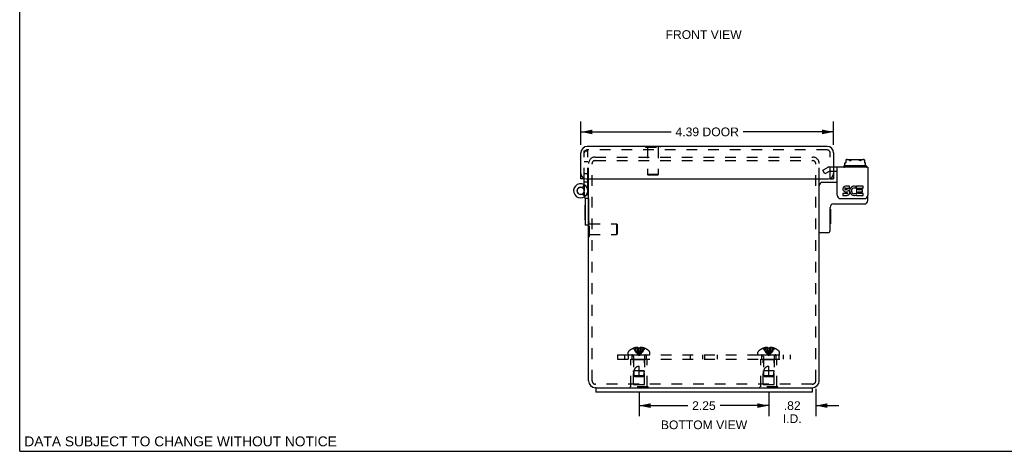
# Model space of a CAD drawing. Header units: inches. Extents: x 0 to 34.2, y 0 to 22.1.
# Tile 1 of 5: x 0 to 17.1, y 0 to 7.5. Entities that reach past the tile are written whole.
import ezdxf

# ---------------------------------------------------------------- set-up
doc = ezdxf.new("R2010")
doc.units = ezdxf.units.IN
doc.header["$LTSCALE"] = 1.878645
doc.header["$MEASUREMENT"] = 0
doc.linetypes.add('HIDDEN', pattern=[0.2, 0.1, -0.1])
doc.layers.get('0').update_dxf_attribs({"linetype": 'CONTINUOUS'})
for name, color, linetype in [('DEFAULT_2', 8, 'HIDDEN'), ('DIMENSIONS', 7, 'CONTINUOUS'), ('DOOR_ASSEMBLY', 7, 'CONTINUOUS'), ('SUBPANEL', 7, 'CONTINUOUS')]:
    doc.layers.add(name, color=color, linetype=linetype)
doc.styles.get("Standard").update_dxf_attribs({"font": 'arial.ttf'})
doc.dimstyles.new('DIMSTYLE_1', dxfattribs={"dimtxt": 0.150693, "dimasz": 0.200925, "dimexe": 0.09, "dimexo": 0.07, "dimgap": 0.0375, "dimtad": 0, "dimtih": 1, "dimtoh": 1, "dimzin": 4, "dimdsep": 46, "dimtxsty": 'Standard', "dimblk": '_FILLED', "dimblk1": '_FILLED', "dimblk2": '_FILLED', "dimcen": 0.09, "dimazin": 1, "dimtfac": 1, "dimtdec": 3, "dimtofl": 0, "dimtmove": 0, "dimatfit": 3, "dimldrblk": '_FILLED', "dimfxl": 0, "dimtolj": 1, "dimtzin": 4, "dimarcsym": 0})

# ---------------------------------------------------------------- blocks, each defined once
blk = doc.blocks.new('_FILLED')
at = {"color": 0, "linetype": 'ByBlock'}
blk.add_solid([(0, 0), (-1, 0.2), (-1, -0.2)], dxfattribs=at)
blk = doc.blocks.new('*D2')
at = {"layer": 'DIMENSIONS', "color": 2, "linetype": 'Continuous'}
for p, q in [((9.733, 5.317), (9.733, 5.723)), ((14.118, 5.317), (14.118, 5.723)), ((9.733, 5.542), (11.3, 5.542)), ((14.118, 5.542), (12.55, 5.542))]:
    blk.add_line(p, q, dxfattribs=at)
at = {"layer": 'DIMENSIONS', "color": 2, "linetype": 'Continuous', "xscale": 0.2009246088, "yscale": 0.2009246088, "zscale": 0.2009246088, "rotation": 180}
blk.add_blockref('_FILLED', (9.733, 5.542), dxfattribs=at)
at = {"layer": 'DIMENSIONS', "color": 2, "linetype": 'Continuous', "xscale": 0.2009246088, "yscale": 0.2009246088, "zscale": 0.2009246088}
blk.add_blockref('_FILLED', (14.118, 5.542), dxfattribs=at)
at = {"layer": 'DIMENSIONS', "color": 2, "linetype": 'Continuous', "insert": (11.925, 5.618), "char_height": 0.1507, "width": 1.09855, "attachment_point": 2, "line_spacing_factor": 0.9}
blk.add_mtext('4.39 DOOR', dxfattribs=at)
blk = doc.blocks.new('*D13')
at = {"layer": 'DIMENSIONS', "color": 2, "linetype": 'Continuous'}
for p, q in [((10.743, 1.023), (10.743, 0.612)), ((12.993, 1.023), (12.993, 0.612)), ((10.743, 0.793), (11.587, 0.793)), ((12.993, 0.793), (12.148, 0.793))]:
    blk.add_line(p, q, dxfattribs=at)
at = {"layer": 'DIMENSIONS', "color": 2, "linetype": 'Continuous', "xscale": 0.2009246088, "yscale": 0.2009246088, "zscale": 0.2009246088, "rotation": 180}
blk.add_blockref('_FILLED', (10.743, 0.793), dxfattribs=at)
at = {"layer": 'DIMENSIONS', "color": 2, "linetype": 'Continuous', "xscale": 0.2009246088, "yscale": 0.2009246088, "zscale": 0.2009246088}
blk.add_blockref('_FILLED', (12.993, 0.793), dxfattribs=at)
at = {"layer": 'DIMENSIONS', "color": 2, "linetype": 'Continuous', "insert": (11.868, 0.868), "char_height": 0.1507, "width": 0.40951, "attachment_point": 2, "line_spacing_factor": 0.9}
blk.add_mtext('2.25', dxfattribs=at)
blk = doc.blocks.new('*D14')
at = {"layer": 'DIMENSIONS', "color": 2, "linetype": 'Continuous'}
for p, q in [((13.808, 1.083), (13.808, 0.612)), ((12.993, 1.021), (12.993, 0.612)), ((12.993, 0.793), (12.591, 0.793)), ((13.808, 0.793), (14.209, 0.793))]:
    blk.add_line(p, q, dxfattribs=at)
at = {"layer": 'DIMENSIONS', "color": 2, "linetype": 'Continuous', "xscale": 0.2009246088, "yscale": 0.2009246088, "zscale": 0.2009246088}
blk.add_blockref('_FILLED', (12.993, 0.793), dxfattribs=at)
at = {"layer": 'DIMENSIONS', "color": 2, "linetype": 'Continuous', "xscale": 0.2009246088, "yscale": 0.2009246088, "zscale": 0.2009246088, "rotation": 180}
blk.add_blockref('_FILLED', (13.808, 0.793), dxfattribs=at)
at = {"layer": 'DIMENSIONS', "color": 2, "linetype": 'Continuous', "insert": (13.4, 0.868), "char_height": 0.1507, "width": 0.3266, "attachment_point": 2, "line_spacing_factor": 0.9}
blk.add_mtext('.82\\PI.D.', dxfattribs=at)

msp = doc.modelspace()

# ---------------------------------------------------------------- linework, layer by layer
at = {"color": 7, "linetype": 'Continuous'}
for p, q in [((0, 0), (0, 22.102)), ((14.681, 4.954), (14.305, 4.954)), ((14.313, 5.003), (14.33, 5.003)), ((14.313, 4.954), (14.313, 5.003)), ((14.33, 5.056), (14.33, 5.003)), ((14.352, 5.064), (14.633, 5.064)), ((14.655, 5.056), (14.655, 5.003)), ((14.655, 5.003), (14.672, 5.003)), ((14.672, 4.954), (14.672, 5.003)), ((14.18, 4.855), (14.118, 4.855)), ((14.295, 4.944), (14.295, 4.94)), ((14.691, 4.944), (14.691, 4.94)), ((14.18, 4.667), (13.928, 4.667)), ((14.711, 4.352), (14.711, 4.444)), ((14.118, 4.292), (14.651, 4.292)), ((14.058, 3.832), (14.058, 4.232)), ((14.063, 4.201), (14.058, 4.201)), ((14.063, 4.201), (14.063, 3.945)), ((14.063, 3.945), (14.058, 3.945)), ((9.864, 3.726), (9.864, 3.926)), ((14.018, 3.792), (13.878, 3.792)), ((9.864, 3.726), (9.868, 3.726)), ((9.993, 1.104), (9.993, 1.029)), ((9.993, 1.104), (13.743, 1.104)), ((13.743, 1.104), (13.743, 1.029)), ((0, 0), (34.157, 0))]:
    msp.add_line(p, q, dxfattribs=at)
at = {"color": 3, "linetype": 'Continuous'}
for p, q in [((14.711, 4.93), (14.118, 4.93)), ((14.18, 4.444), (14.18, 4.93)), ((14.711, 4.93), (14.711, 4.444)), ((9.868, 1.224), (9.868, 4.729)), ((13.868, 1.224), (13.868, 4.729)), ((14.348, 4.472), (14.278, 4.472)), ((14.278, 4.472), (14.278, 4.44)), ((14.316, 4.505), (14.351, 4.505)), ((14.396, 4.601), (14.326, 4.601)), ((14.326, 4.568), (14.396, 4.568)), ((14.348, 4.536), (14.326, 4.536)), ((14.396, 4.568), (14.396, 4.601)), ((14.496, 4.565), (14.508, 4.594)), ((14.514, 4.467), (14.504, 4.481)), ((14.632, 4.601), (14.514, 4.601)), ((14.514, 4.601), (14.514, 4.467)), ((14.514, 4.449), (14.514, 4.44)), ((14.546, 4.568), (14.632, 4.568)), ((14.546, 4.536), (14.546, 4.568)), ((14.616, 4.536), (14.546, 4.536)), ((14.546, 4.505), (14.616, 4.505)), ((14.546, 4.472), (14.546, 4.505)), ((14.632, 4.472), (14.546, 4.472)), ((14.616, 4.505), (14.616, 4.536)), ((14.632, 4.568), (14.632, 4.601)), ((14.632, 4.44), (14.632, 4.472)), ((14.24, 4.384), (14.651, 4.384)), ((14.278, 4.44), (14.348, 4.44)), ((14.514, 4.44), (14.632, 4.44)), ((9.993, 1.104), (9.988, 1.104)), ((13.743, 1.029), (9.993, 1.029)), ((13.748, 1.104), (13.743, 1.104))]:
    msp.add_line(p, q, dxfattribs=at)
at = {"color": 7, "linetype": 'Continuous'}
for points in [[(14.352, 5.064), (14.348, 5.063), (14.344, 5.062), (14.341, 5.061), (14.337, 5.059), (14.334, 5.058), (14.33, 5.056)], [(14.399, 5.044), (14.397, 5.046), (14.395, 5.048), (14.392, 5.051), (14.39, 5.052), (14.387, 5.054), (14.384, 5.056), (14.381, 5.057), (14.377, 5.058), (14.373, 5.059), (14.369, 5.059), (14.365, 5.06), (14.361, 5.06), (14.357, 5.06), (14.353, 5.06), (14.349, 5.06), (14.345, 5.06), (14.341, 5.059), (14.337, 5.058), (14.334, 5.057), (14.33, 5.056)], [(14.399, 5.044), (14.4, 5.043), (14.401, 5.043), (14.401, 5.042), (14.402, 5.042), (14.403, 5.042), (14.404, 5.042), (14.405, 5.042), (14.406, 5.043), (14.407, 5.043), (14.408, 5.044)], [(14.577, 5.044), (14.573, 5.046), (14.568, 5.049), (14.563, 5.051), (14.558, 5.052), (14.553, 5.054), (14.548, 5.055), (14.543, 5.056), (14.538, 5.057), (14.532, 5.058), (14.527, 5.059), (14.522, 5.059), (14.516, 5.06), (14.511, 5.06), (14.505, 5.06), (14.5, 5.06), (14.495, 5.06), (14.489, 5.06), (14.484, 5.06), (14.479, 5.06), (14.474, 5.06), (14.469, 5.06), (14.464, 5.059), (14.46, 5.059), (14.455, 5.058), (14.45, 5.058), (14.445, 5.057), (14.44, 5.056), (14.436, 5.055), (14.431, 5.054), (14.426, 5.052), (14.422, 5.05), (14.417, 5.049), (14.412, 5.046), (14.408, 5.044)], [(14.586, 5.044), (14.585, 5.043), (14.585, 5.043), (14.584, 5.042), (14.583, 5.042), (14.582, 5.042), (14.581, 5.042), (14.58, 5.042), (14.579, 5.043), (14.578, 5.043), (14.577, 5.044)], [(14.655, 5.056), (14.652, 5.057), (14.65, 5.057), (14.648, 5.058), (14.645, 5.059), (14.643, 5.059), (14.641, 5.059), (14.638, 5.06), (14.636, 5.06), (14.633, 5.06), (14.631, 5.06), (14.628, 5.06), (14.626, 5.06), (14.623, 5.06), (14.62, 5.06), (14.618, 5.06), (14.615, 5.059), (14.613, 5.059), (14.61, 5.058), (14.607, 5.058), (14.605, 5.057), (14.602, 5.056), (14.6, 5.055), (14.597, 5.054), (14.595, 5.052), (14.593, 5.05), (14.59, 5.049), (14.588, 5.046), (14.586, 5.044)], [(14.655, 5.056), (14.653, 5.057), (14.651, 5.058), (14.649, 5.059), (14.647, 5.06), (14.645, 5.061), (14.642, 5.062), (14.64, 5.062), (14.638, 5.063), (14.636, 5.063), (14.633, 5.064)]]:
    msp.add_lwpolyline(points, dxfattribs=at)
for centre, radius, start, end in [((14.305, 4.944), 0.01, 90, 180), ((14.681, 4.944), 0.01, 0, 90), ((14.305, 4.94), 0.01, 180, 270), ((14.681, 4.94), 0.01, 270, 360), ((13.928, 4.607), 0.06, 90, 180), ((14.118, 4.232), 0.06, 90, 180), ((14.651, 4.352), 0.06, 270, 360), ((13.878, 3.802), 0.01, 180, 270), ((14.018, 3.832), 0.04, 270, 360)]:
    msp.add_arc(centre, radius, start, end, dxfattribs=at)
at = {"color": 3, "linetype": 'Continuous'}
for centre, radius, start, end in [((14.24, 4.444), 0.06, 180, 270), ((14.326, 4.552), 0.0483, 90, 257.4227), ((14.326, 4.552), 0.0161, 90, 270), ((14.348, 4.488), 0.0483, 270, 90), ((14.348, 4.488), 0.0161, 270, 351.2347), ((14.345, 4.488), 0.0185, 353.4521, 71.7546), ((14.476, 4.52), 0.0805, 66.5974, 251.8782), ((14.476, 4.52), 0.0483, 66.5974, 305.1108), ((14.476, 4.518), 0.0789, 251.419, 296.1954), ((14.476, 4.52), 0.0805, 295.7361, 297.8522), ((14.651, 4.444), 0.06, 270, 360), ((9.988, 1.224), 0.12, 180, 270), ((13.748, 1.224), 0.12, 270, 360)]:
    msp.add_arc(centre, radius, start, end, dxfattribs=at)
at = {"layer": 'DEFAULT_2', "color": 8, "linetype": 'HIDDEN'}
for p, q in [((9.868, 4.729), (9.868, 4.992)), ((9.928, 1.224), (9.928, 4.992)), ((9.98, 5.104), (13.756, 5.104)), ((9.98, 5.044), (13.756, 5.044)), ((13.808, 1.224), (13.808, 4.992)), ((13.868, 4.729), (13.868, 4.992)), ((13.93, 4.877), (14.005, 4.92)), ((13.968, 4.812), (13.93, 4.877)), ((14.042, 4.855), (13.968, 4.812)), ((14.118, 4.93), (14.042, 4.93)), ((14.118, 4.855), (14.042, 4.855)), ((9.864, 3.926), (9.864, 3.982)), ((9.864, 3.982), (9.882, 3.982)), ((9.882, 3.726), (9.882, 3.982)), ((9.882, 3.948), (10.354, 3.948)), ((10.354, 3.948), (10.354, 3.76)), ((10.364, 3.938), (10.354, 3.948)), ((10.364, 3.938), (10.364, 3.77)), ((9.882, 3.76), (10.354, 3.76)), ((10.364, 3.77), (10.354, 3.76)), ((9.868, 3.726), (9.882, 3.726)), ((10.556, 1.674), (10.556, 1.72)), ((10.643, 1.787), (10.643, 1.787)), ((10.644, 1.787), (10.643, 1.787)), ((10.727, 1.787), (10.644, 1.787)), ((10.674, 1.787), (10.674, 1.797)), ((10.708, 1.787), (10.708, 1.802)), ((10.727, 1.787), (10.727, 1.797)), ((10.727, 1.787), (10.729, 1.765)), ((10.727, 1.787), (10.727, 1.787)), ((10.732, 1.787), (10.727, 1.787)), ((10.729, 1.765), (10.732, 1.743)), ((10.732, 1.787), (10.737, 1.787)), ((10.732, 1.743), (10.734, 1.722)), ((10.734, 1.723), (10.737, 1.702)), ((10.743, 1.787), (10.737, 1.787)), ((10.743, 1.787), (10.748, 1.787)), ((10.758, 1.787), (10.756, 1.765)), ((10.758, 1.797), (10.758, 1.787)), ((10.841, 1.787), (10.758, 1.787)), ((10.758, 1.787), (10.758, 1.787)), ((10.777, 1.787), (10.777, 1.802)), ((10.811, 1.787), (10.811, 1.797)), ((10.841, 1.787), (10.842, 1.787)), ((10.842, 1.787), (10.842, 1.787)), ((10.929, 1.674), (10.929, 1.72)), ((12.806, 1.674), (12.806, 1.72)), ((12.893, 1.787), (12.893, 1.787)), ((12.894, 1.787), (12.893, 1.787)), ((12.977, 1.787), (12.894, 1.787)), ((12.924, 1.787), (12.924, 1.797)), ((12.958, 1.787), (12.958, 1.802)), ((12.977, 1.787), (12.977, 1.797)), ((12.977, 1.787), (12.979, 1.765)), ((12.977, 1.787), (12.977, 1.787)), ((12.979, 1.765), (12.982, 1.743)), ((12.982, 1.743), (12.984, 1.722)), ((12.984, 1.723), (12.987, 1.702)), ((13.008, 1.787), (13.006, 1.765)), ((13.008, 1.797), (13.008, 1.787)), ((13.091, 1.787), (13.008, 1.787)), ((13.008, 1.787), (13.008, 1.787)), ((13.027, 1.787), (13.027, 1.802)), ((13.061, 1.787), (13.061, 1.797)), ((13.092, 1.787), (13.091, 1.787)), ((13.092, 1.787), (13.092, 1.787)), ((13.179, 1.674), (13.179, 1.72)), ((10.556, 1.674), (10.929, 1.674)), ((10.603, 1.12), (10.603, 1.599)), ((10.603, 1.599), (10.883, 1.599)), ((10.648, 1.589), (10.638, 1.599)), ((10.838, 1.589), (10.648, 1.589)), ((10.648, 1.161), (10.648, 1.589)), ((10.649, 1.646), (10.649, 1.399)), ((10.837, 1.646), (10.837, 1.399)), ((10.838, 1.589), (10.848, 1.599)), ((10.838, 1.161), (10.838, 1.589)), ((10.883, 1.12), (10.883, 1.599)), ((12.806, 1.674), (13.179, 1.674)), ((12.853, 1.599), (13.133, 1.599)), ((12.853, 1.12), (12.853, 1.599)), ((12.898, 1.589), (12.888, 1.599)), ((13.088, 1.589), (12.898, 1.589)), ((12.898, 1.161), (12.898, 1.589)), ((12.899, 1.646), (12.899, 1.399)), ((13.087, 1.646), (13.087, 1.399)), ((13.088, 1.589), (13.098, 1.599)), ((13.088, 1.161), (13.088, 1.589)), ((13.133, 1.12), (13.133, 1.599)), ((10.649, 1.399), (10.649, 1.399)), ((10.682, 1.399), (10.649, 1.399)), ((10.658, 1.309), (10.649, 1.399)), ((10.652, 1.399), (10.65, 1.399)), ((10.803, 1.399), (10.682, 1.399)), ((10.743, 1.299), (10.743, 1.479)), ((10.743, 1.399), (10.837, 1.399)), ((10.828, 1.309), (10.837, 1.399)), ((10.837, 1.399), (10.836, 1.399)), ((12.899, 1.399), (12.899, 1.399)), ((12.908, 1.309), (12.899, 1.399)), ((12.904, 1.399), (12.9, 1.399)), ((12.993, 1.299), (12.993, 1.479)), ((13.078, 1.399), (13.065, 1.399)), ((13.078, 1.309), (13.087, 1.399)), ((13.087, 1.399), (13.086, 1.399)), ((10.669, 1.299), (10.658, 1.309)), ((10.828, 1.309), (10.658, 1.309)), ((10.669, 1.299), (10.817, 1.299)), ((10.817, 1.299), (10.828, 1.309)), ((13.078, 1.309), (12.908, 1.309)), ((12.919, 1.299), (12.908, 1.309)), ((12.919, 1.299), (13.067, 1.299)), ((13.067, 1.299), (13.078, 1.309)), ((13.748, 1.164), (9.988, 1.164)), ((10.899, 1.12), (10.587, 1.12)), ((10.587, 1.099), (10.587, 1.12)), ((10.899, 1.099), (10.587, 1.099)), ((10.648, 1.161), (10.838, 1.161)), ((10.743, 1.099), (10.743, 1.12)), ((10.899, 1.099), (10.899, 1.12)), ((13.149, 1.12), (12.837, 1.12)), ((12.837, 1.099), (12.837, 1.12)), ((13.149, 1.099), (12.837, 1.099)), ((12.898, 1.161), (13.088, 1.161)), ((12.993, 1.099), (12.993, 1.12)), ((13.149, 1.099), (13.149, 1.12))]:
    msp.add_line(p, q, dxfattribs=at)
for points in [[(10.643, 1.787), (10.657, 1.765), (10.672, 1.743), (10.688, 1.722), (10.705, 1.702), (10.723, 1.682), (10.743, 1.663)], [(10.708, 1.802), (10.704, 1.802), (10.7, 1.802), (10.696, 1.801), (10.691, 1.801), (10.687, 1.8), (10.683, 1.799), (10.679, 1.798), (10.674, 1.797)], [(10.674, 1.787), (10.684, 1.765), (10.694, 1.743), (10.705, 1.723), (10.717, 1.702), (10.729, 1.682), (10.743, 1.663)], [(10.727, 1.797), (10.725, 1.798), (10.722, 1.799), (10.72, 1.8), (10.717, 1.8), (10.715, 1.801), (10.713, 1.801), (10.71, 1.802), (10.708, 1.802)], [(10.708, 1.787), (10.712, 1.765), (10.718, 1.743), (10.723, 1.723), (10.729, 1.702), (10.736, 1.682), (10.743, 1.663)], [(10.777, 1.787), (10.773, 1.765), (10.767, 1.743), (10.762, 1.723), (10.756, 1.702), (10.749, 1.682), (10.743, 1.663)], [(10.811, 1.787), (10.802, 1.765), (10.791, 1.743), (10.78, 1.723), (10.769, 1.702), (10.756, 1.682), (10.743, 1.663)], [(10.842, 1.787), (10.828, 1.765), (10.813, 1.743), (10.797, 1.722), (10.78, 1.702), (10.762, 1.682), (10.743, 1.663)], [(10.756, 1.765), (10.754, 1.743), (10.751, 1.722), (10.748, 1.702), (10.746, 1.682), (10.743, 1.663)], [(10.754, 1.743), (10.751, 1.723), (10.748, 1.702), (10.746, 1.682), (10.743, 1.663)], [(10.758, 1.787), (10.753, 1.787), (10.748, 1.787)], [(10.777, 1.802), (10.775, 1.802), (10.773, 1.801), (10.77, 1.801), (10.768, 1.8), (10.765, 1.8), (10.763, 1.799), (10.76, 1.798), (10.758, 1.797)], [(10.811, 1.797), (10.807, 1.798), (10.802, 1.799), (10.798, 1.8), (10.794, 1.801), (10.79, 1.801), (10.786, 1.802), (10.781, 1.802), (10.777, 1.802)], [(12.893, 1.787), (12.907, 1.765), (12.922, 1.743), (12.938, 1.722), (12.955, 1.702), (12.973, 1.682), (12.993, 1.663)], [(12.958, 1.802), (12.954, 1.802), (12.95, 1.802), (12.946, 1.801), (12.941, 1.801), (12.937, 1.8), (12.933, 1.799), (12.929, 1.798), (12.924, 1.797)], [(12.924, 1.787), (12.934, 1.765), (12.944, 1.743), (12.955, 1.723), (12.967, 1.702), (12.979, 1.682), (12.993, 1.663)], [(12.977, 1.797), (12.975, 1.798), (12.972, 1.799), (12.97, 1.8), (12.967, 1.8), (12.965, 1.801), (12.963, 1.801), (12.96, 1.802), (12.958, 1.802)], [(12.958, 1.787), (12.962, 1.765), (12.968, 1.743), (12.973, 1.723), (12.979, 1.702), (12.986, 1.682), (12.993, 1.663)], [(13.008, 1.787), (13.003, 1.787), (12.998, 1.787), (12.993, 1.787), (12.987, 1.787), (12.982, 1.787), (12.977, 1.787)], [(13.027, 1.787), (13.023, 1.765), (13.017, 1.743), (13.012, 1.723), (13.006, 1.702), (12.999, 1.682), (12.993, 1.663)], [(13.061, 1.787), (13.052, 1.765), (13.041, 1.743), (13.03, 1.723), (13.019, 1.702), (13.006, 1.682), (12.993, 1.663)], [(13.092, 1.787), (13.078, 1.765), (13.063, 1.743), (13.047, 1.722), (13.03, 1.702), (13.012, 1.682), (12.993, 1.663)], [(13.006, 1.765), (13.004, 1.743), (13.001, 1.722), (12.998, 1.702), (12.996, 1.682), (12.993, 1.663)], [(13.004, 1.743), (13.001, 1.723), (12.998, 1.702), (12.996, 1.682), (12.993, 1.663)], [(13.027, 1.802), (13.025, 1.802), (13.023, 1.801), (13.02, 1.801), (13.018, 1.8), (13.015, 1.8), (13.013, 1.799), (13.01, 1.798), (13.008, 1.797)], [(13.061, 1.797), (13.057, 1.798), (13.052, 1.799), (13.048, 1.8), (13.044, 1.801), (13.04, 1.801), (13.036, 1.802), (13.031, 1.802), (13.027, 1.802)], [(10.737, 1.702), (10.74, 1.682), (10.743, 1.663)], [(10.737, 1.702), (10.74, 1.682), (10.743, 1.663)], [(12.987, 1.702), (12.99, 1.682), (12.993, 1.663)], [(12.987, 1.702), (12.99, 1.682), (12.993, 1.663)], [(10.658, 1.309), (10.657, 1.32), (10.656, 1.332), (10.656, 1.344), (10.655, 1.355), (10.656, 1.367), (10.656, 1.378), (10.657, 1.389), (10.658, 1.399)], [(10.658, 1.399), (10.661, 1.406), (10.663, 1.413), (10.665, 1.42), (10.668, 1.426), (10.671, 1.431), (10.674, 1.436), (10.677, 1.441), (10.68, 1.445), (10.683, 1.449), (10.686, 1.453), (10.689, 1.456), (10.692, 1.459), (10.695, 1.462), (10.699, 1.464), (10.702, 1.466), (10.705, 1.469), (10.708, 1.47), (10.712, 1.472), (10.715, 1.474), (10.719, 1.475), (10.723, 1.476), (10.727, 1.477), (10.731, 1.478), (10.735, 1.478), (10.739, 1.479), (10.743, 1.479)], [(10.824, 1.399), (10.815, 1.399), (10.809, 1.399)], [(13.087, 1.399), (12.915, 1.399), (12.899, 1.399)], [(12.908, 1.309), (12.907, 1.32), (12.906, 1.332), (12.906, 1.344), (12.905, 1.355), (12.906, 1.367), (12.906, 1.378), (12.907, 1.389), (12.908, 1.399)], [(12.908, 1.399), (12.911, 1.406), (12.913, 1.413), (12.915, 1.42), (12.918, 1.426), (12.921, 1.431), (12.924, 1.436), (12.927, 1.441), (12.93, 1.445), (12.933, 1.449), (12.936, 1.453), (12.939, 1.456), (12.942, 1.459), (12.945, 1.462), (12.949, 1.464), (12.952, 1.466), (12.955, 1.469), (12.958, 1.47), (12.962, 1.472), (12.965, 1.474), (12.969, 1.475), (12.973, 1.476), (12.977, 1.477), (12.981, 1.478), (12.985, 1.478), (12.989, 1.479), (12.993, 1.479)], [(10.658, 1.309), (10.661, 1.306), (10.663, 1.304), (10.666, 1.301)], [(12.908, 1.309), (12.911, 1.306), (12.913, 1.304), (12.916, 1.301)]]:
    msp.add_lwpolyline(points, dxfattribs=at)
for centre, radius, start, end in [((9.98, 4.992), 0.112, 90, 180), ((9.98, 4.992), 0.052, 90, 180), ((13.756, 4.992), 0.112, 0, 90), ((13.756, 4.992), 0.052, 0, 90), ((14.042, 4.855), 0.075, 90, 120), ((10.576, 1.72), 0.02, 133.5138, 180), ((10.743, 1.545), 0.262, 112.3357, 133.5138), ((10.743, 1.545), 0.261, 105.1941, 112.0894), ((10.743, 1.545), 0.261, 67.9106, 74.8059), ((10.743, 1.545), 0.262, 46.4862, 67.6643), ((10.909, 1.72), 0.02, 0, 46.4862), ((12.826, 1.72), 0.02, 133.5138, 180), ((12.993, 1.545), 0.262, 112.3357, 133.5138), ((12.993, 1.545), 0.261, 105.1941, 112.0894), ((12.993, 1.545), 0.261, 67.9106, 74.8059), ((12.993, 1.545), 0.262, 46.4862, 67.6643), ((13.159, 1.72), 0.02, 0, 46.4862), ((10.62, 1.646), 0.0282, 0, 90), ((10.865, 1.646), 0.0282, 90, 180), ((12.87, 1.646), 0.0282, 0, 90), ((13.115, 1.646), 0.0282, 90, 180), ((9.988, 1.224), 0.06, 180, 270), ((13.748, 1.224), 0.06, 270, 360)]:
    msp.add_arc(centre, radius, start, end, dxfattribs=at)
at = {"layer": 'DOOR_ASSEMBLY', "color": 3, "linetype": 'Continuous'}
for p, q in [((9.733, 4.729), (9.733, 5.177)), ((14.006, 5.289), (9.845, 5.289)), ((14.118, 5.177), (14.118, 4.729)), ((9.823, 4.729), (14.028, 4.729)), ((9.853, 4.671), (9.853, 4.729)), ((9.853, 4.527), (9.853, 4.671)), ((9.867, 4.393), (9.852, 4.533))]:
    msp.add_line(p, q, dxfattribs=at)
at = {"layer": 'DOOR_ASSEMBLY', "color": 8, "linetype": 'HIDDEN'}
for p, q in [((9.793, 4.729), (9.793, 5.216)), ((9.793, 5.216), (9.853, 5.216)), ((9.793, 4.729), (9.793, 5.177)), ((14.006, 5.229), (9.845, 5.229)), ((9.853, 4.729), (9.853, 5.216)), ((10.855, 5.289), (10.855, 5.276)), ((10.855, 5.276), (11.111, 5.276)), ((10.889, 5.276), (10.889, 4.804)), ((11.077, 5.276), (11.077, 4.804)), ((11.111, 5.289), (11.111, 5.276)), ((14.058, 4.729), (14.058, 5.177)), ((9.793, 5.029), (9.853, 5.029)), ((9.793, 5.026), (9.853, 5.026)), ((9.853, 4.816), (9.793, 4.816)), ((10.899, 4.794), (10.889, 4.804)), ((11.077, 4.804), (10.889, 4.804)), ((11.067, 4.794), (10.899, 4.794)), ((11.067, 4.794), (11.077, 4.804)), ((9.789, 4.628), (9.76, 4.575)), ((9.853, 4.671), (9.793, 4.671)), ((9.793, 4.626), (9.793, 4.52)), ((9.853, 4.527), (9.853, 4.52))]:
    msp.add_line(p, q, dxfattribs=at)
at = {"layer": 'DOOR_ASSEMBLY', "color": 7, "linetype": 'Continuous'}
for p, q in [((10.855, 5.294), (10.855, 5.289)), ((10.855, 5.294), (11.111, 5.294)), ((11.111, 5.294), (11.111, 5.289)), ((9.793, 4.729), (9.733, 4.729)), ((9.793, 4.671), (9.793, 4.729)), ((9.793, 4.626), (9.793, 4.671)), ((9.853, 4.671), (9.793, 4.671)), ((14.058, 4.729), (14.118, 4.729)), ((9.8, 4.419), (9.766, 4.468)), ((9.807, 4.387), (9.793, 4.527)), ((9.804, 4.272), (9.804, 4.016)), ((9.804, 4.272), (9.808, 4.272)), ((9.808, 4.389), (9.808, 3.926)), ((9.868, 4.389), (9.808, 4.389)), ((9.868, 4.389), (9.868, 3.926)), ((9.804, 4.016), (9.808, 4.016)), ((9.868, 3.926), (9.808, 3.926))]:
    msp.add_line(p, q, dxfattribs=at)
msp.add_circle((9.73, 4.52), 0.0615, dxfattribs=at)
at = {"layer": 'DOOR_ASSEMBLY', "color": 3, "linetype": 'Continuous'}
for centre, radius, start, end in [((9.845, 5.177), 0.112, 90, 180), ((14.006, 5.177), 0.112, 0, 90), ((9.823, 4.819), 0.09, 180, 270), ((14.028, 4.819), 0.09, 270, 360), ((9.73, 4.52), 0.123, 6, 306.8295), ((9.778, 4.384), 0.09, 3.0042, 6)]:
    msp.add_arc(centre, radius, start, end, dxfattribs=at)
at = {"layer": 'DOOR_ASSEMBLY', "color": 8, "linetype": 'HIDDEN'}
for centre, radius, start, end in [((9.845, 5.177), 0.052, 90, 180), ((14.006, 5.177), 0.052, 0, 90), ((9.73, 4.52), 0.123, 306.8295, 0.1)]:
    msp.add_arc(centre, radius, start, end, dxfattribs=at)
at = {"layer": 'DOOR_ASSEMBLY', "color": 7, "linetype": 'Continuous'}
msp.add_arc((9.73, 4.52), 0.063, 6, 0.1, dxfattribs=at)
at = {"layer": 'SUBPANEL', "color": 8, "linetype": 'HIDDEN'}
for p, q in [((10.368, 1.674), (10.368, 1.599)), ((10.368, 1.674), (13.368, 1.674)), ((10.368, 1.599), (13.368, 1.599)), ((10.493, 1.674), (10.493, 1.599)), ((10.562, 1.599), (10.562, 1.674)), ((10.618, 1.674), (10.618, 1.599)), ((10.868, 1.674), (10.868, 1.599)), ((11.634, 1.599), (11.634, 1.674)), ((11.852, 1.599), (11.852, 1.674)), ((11.884, 1.599), (11.884, 1.674)), ((12.102, 1.599), (12.102, 1.674)), ((12.868, 1.674), (12.868, 1.599)), ((13.118, 1.674), (13.118, 1.599)), ((13.174, 1.599), (13.174, 1.674)), ((13.243, 1.674), (13.243, 1.599)), ((13.368, 1.599), (13.368, 1.674))]:
    msp.add_line(p, q, dxfattribs=at)

# ---------------------------------------------------------------- texts
at = {"layer": 'DIMENSIONS', "color": 2, "linetype": 'Continuous', "attachment_point": 2, "line_spacing_factor": 0.9}
for s, insert, char_height, width in [('FRONT VIEW', (11.863, 7.306), 0.1507, 1.31871), ('BOTTOM VIEW', (11.87, 0.535), 0.15069, 1.49349), ('DATA SUBJECT TO CHANGE WITHOUT NOTICE', (2.791, 0.258), 0.17079, 5.41055)]:
    msp.add_mtext(s, dxfattribs=dict(at, insert=insert, char_height=char_height, width=width))

# ---------------------------------------------------------------- dimensions: what is measured, and where the dimension line sits
at = {"layer": 'DIMENSIONS', "color": 2, "linetype": 'Continuous'}
dim = msp.add_linear_dim(base=(14.117572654, 5.542193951), p1=(9.732572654, 5.247480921), p2=(14.117572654, 5.247480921), text='<> DOOR', dimstyle='DIMSTYLE_1', dxfattribs=at)
dim.commit()
dim.dimension.update_dxf_attribs({"geometry": '*D2', "text_midpoint": (11.925072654, 5.542193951), "dimtype": 160})
dim = msp.add_linear_dim(base=(12.993, 0.793), p1=(10.743, 1.093), p2=(12.993, 1.093), dimstyle='DIMSTYLE_1', dxfattribs=at)
dim.commit()
dim.dimension.update_dxf_attribs({"geometry": '*D13', "text_midpoint": (11.866, 0.792), "dimtype": 160})
dim = msp.add_linear_dim(base=(12.992572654, 0.79272985), p1=(13.807572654, 1.153186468), p2=(12.992572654, 1.090686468), angle=180, text='<>\\PI.D.', dimstyle='DIMSTYLE_1', dxfattribs=at)
dim.commit()
dim.dimension.update_dxf_attribs({"geometry": '*D14', "text_midpoint": (13.400072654, 0.679709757), "dimtype": 160})

doc.saveas('drawing.dxf')
